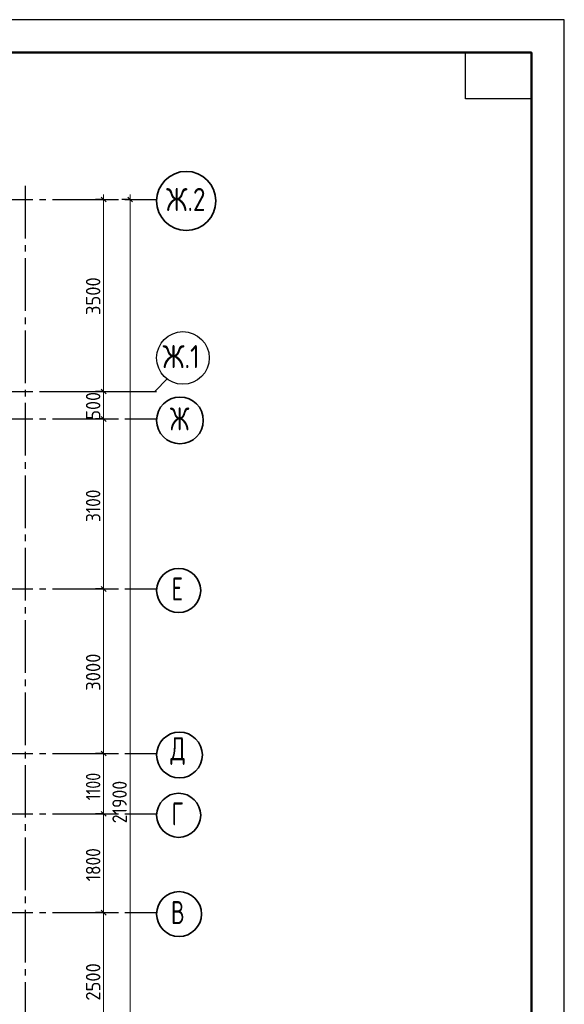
# Model space of a CAD drawing. Header units: millimetres. Extents: x 0 to 50400, y -76 to 35640.
# Tile 10 of 10: x 40465 to 50400, y 17689 to 35640. Entities that reach past the tile are written whole.
import ezdxf

# ---------------------------------------------------------------- set-up
doc = ezdxf.new("R2010")
doc.units = ezdxf.units.MM
doc.linetypes.add('______5', pattern=[1320, 960, -120, 120, -120])
doc.layers.add('Standard', color=7, linetype='Continuous', lineweight=25)
doc.layers.add('Размерная линия_ общее', color=7, linetype='Continuous', lineweight=13)
doc.layers.add('Оси', color=7, linetype='______5', true_color=0x656565)
doc.styles.add('ISOCPEUR', font='txt')

msp = doc.modelspace()

# ---------------------------------------------------------------- linework, layer by layer
at = {"layer": 'Standard', "color": 7, "linetype": 'Continuous', "lineweight": 35, "transparency": 33554687}
for p, q in [((49800, 33120), (49800, 24600)), ((49800, 32640), (49800, 24120))]:
    msp.add_line(p, q, dxfattribs=at)
at = {"layer": 'Standard', "color": 7, "linetype": 'Continuous', "lineweight": 50, "transparency": 33554687}
msp.add_line((49800, 32520), (49800, 27840), dxfattribs=at)
at = {"layer": 'Standard', "color": 7, "linetype": 'Continuous', "lineweight": 25, "transparency": 33554687}
for points in [[(0, 0), (50400, 0), (50400, 35640), (0, 35640), (0, 0)], [(49800, 35040), (49800, 34200), (48600, 34200), (48600, 35040), (49800, 35040)]]:
    msp.add_lwpolyline(points, close=True, dxfattribs=at)
at = {"layer": 'Standard', "color": 7, "linetype": 'Continuous', "lineweight": 50, "transparency": 33554687}
msp.add_lwpolyline([(2400, 35040), (49800, 35040), (49800, 600), (2400, 600), (2400, 35040)], close=True, dxfattribs=at)
at = {"layer": 'Оси', "color": 8, "linetype": '______5', "lineweight": -3, "transparency": 33554687}
for p, q in [((40565, 32612), (40565, 8317)), ((8065, 32362), (42963, 32362)), ((8065, 28862), (42963, 28862)), ((8065, 28362), (42963, 28362)), ((8065, 25262), (42963, 25262)), ((8065, 22262), (42963, 22262)), ((8065, 21162), (42963, 21162)), ((8065, 19362), (42963, 19362))]:
    msp.add_line(p, q, dxfattribs=at)
at = {"layer": 'Оси', "color": 7, "linetype": 'Continuous', "lineweight": 25, "transparency": 33554687}
msp.add_lwpolyline([(40928, 28862), (42928, 28862), (43163, 29097)], dxfattribs=at)
msp.add_lwpolyline([(40928, 28862), (42928, 28862), (43163, 29097)], dxfattribs=at)
at = {"layer": 'Оси', "color": 7, "linetype": 'Continuous', "lineweight": 35, "transparency": 33554687}
for centre, radius in [((43503, 32335), 540), ((43389, 28335), 426), ((43365, 25235), 402), ((43380, 22235), 417), ((43365, 21135), 402), ((43372, 19335), 409)]:
    msp.add_circle(centre, radius, dxfattribs=at)
at = {"layer": 'Оси', "color": 7, "linetype": 'Continuous', "lineweight": 25, "transparency": 33554687}
msp.add_circle((43443, 29473), 480, dxfattribs=at)
at = {"layer": 'Размерная линия_ общее', "color": 7, "linetype": 'Continuous', "lineweight": -3, "transparency": 33554687}
for p, q in [((41997, 32362), (41847, 32362)), ((41997, 32362), (42147, 32362)), ((42480, 32362), (42330, 32362)), ((42480, 32362), (42630, 32362)), ((42480, 32362), (42648, 32362)), ((41997, 28862), (41847, 28862)), ((41997, 28862), (42147, 28862)), ((41997, 28362), (41847, 28362)), ((41997, 28362), (42147, 28362)), ((41997, 25262), (41847, 25262)), ((41997, 25262), (42147, 25262)), ((41997, 22262), (41847, 22262)), ((41997, 22262), (42147, 22262)), ((41997, 21162), (41847, 21162)), ((41997, 21162), (42147, 21162)), ((41997, 19362), (41847, 19362)), ((41997, 19362), (42147, 19362))]:
    msp.add_line(p, q, dxfattribs=at)
at = {"layer": 'Размерная линия_ общее', "color": 7, "linetype": 'Continuous', "lineweight": 25, "transparency": 33554687}
for p, q in [((42042, 32317), (41952, 32407)), ((42525, 32317), (42435, 32407)), ((42042, 28817), (41952, 28907)), ((42042, 28317), (41952, 28407)), ((42042, 25217), (41952, 25307)), ((42042, 22217), (41952, 22307)), ((42042, 21117), (41952, 21207)), ((42042, 19317), (41952, 19407))]:
    msp.add_line(p, q, dxfattribs=at)
at = {"layer": 'Размерная линия_ общее', "color": 7, "linetype": 'Continuous', "lineweight": 13, "transparency": 33554687}
for p, q in [((41997, 32362), (41997, 32452)), ((41997, 28862), (41997, 32362)), ((42480, 32362), (42480, 32452)), ((41997, 28362), (41997, 28862)), ((41997, 25262), (41997, 28362)), ((41997, 22262), (41997, 25262)), ((41997, 21162), (41997, 22262)), ((41997, 19362), (41997, 21162)), ((41997, 16862), (41997, 19362))]:
    msp.add_line(p, q, dxfattribs=at)
msp.add_lwpolyline([(42480, 10462), (42480, 20945), (42480, 20945), (42480, 32362)], dxfattribs=at)

# ---------------------------------------------------------------- texts
at = {"layer": 'Оси', "color": 7, "linetype": 'Continuous', "lineweight": 35, "transparency": 33554687, "char_height": 420, "attachment_point": 7, "style": 'ISOCPEUR'}
for s, insert, width in [('\\W0.80;Ж.2', (43136, 32152), 901.63), ('\\W0.82;Ж.1', (43072, 29288), 927.64), ('\\W0.73;Ж', (43205, 28152), 520.63), ('\\W0.68;Е', (43237, 25052), 399.85), ('\\W0.72;Д', (43215, 22052), 480.98), ('\\W0.68;Г', (43237, 20952), 399.85), ('\\W0.70;В', (43225, 19152), 440.78)]:
    msp.add_mtext(s, dxfattribs=dict(at, insert=insert, width=width))
at = {"layer": 'Размерная линия_ общее', "color": 7, "linetype": 'Continuous', "lineweight": 25, "transparency": 33554687, "char_height": 264, "attachment_point": 7, "rotation": 90, "style": 'ISOCPEUR'}
for s, insert, width in [('\\W0.93;3500', (41937, 30256), 861.71), ('\\W0.91;500', (41937, 28349), 674.39), ('\\W0.87;3100', (41937, 26482), 800.28), ('\\W0.93;3000', (41937, 23406), 861.71), ('\\W0.80;1100', (41937, 21409), 738.86), ('\\W0.89;21900', (42420, 20990), 988.26), ('\\W0.87;1800', (41937, 19932), 800.3), ('\\W0.93;2500', (41937, 17756), 861.71)]:
    msp.add_mtext(s, dxfattribs=dict(at, insert=insert, width=width))

doc.saveas('drawing.dxf')
